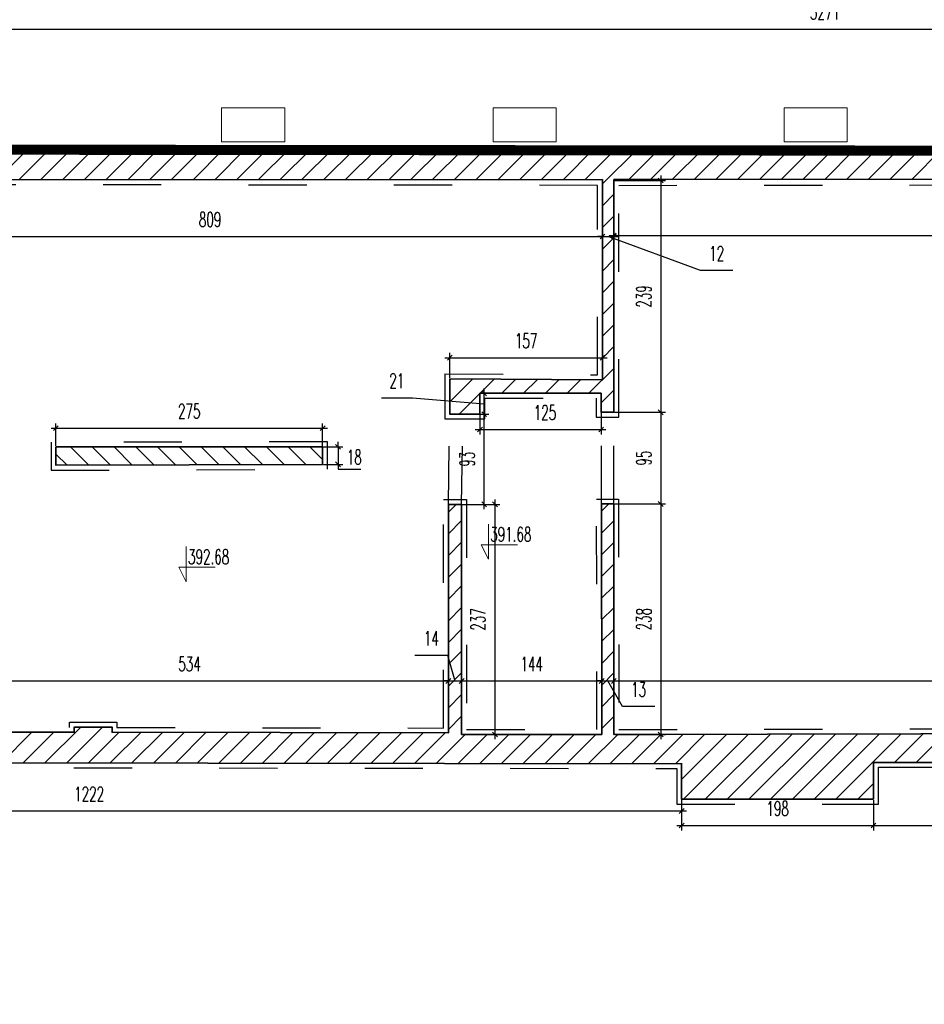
# Model space of a CAD drawing. Header units: millimetres. Extents: x 19887 to 192597, y -14203 to 39042.
# Tile 79 of 256: x 37134 to 38478, y -11315 to -9852. Entities that reach past the tile are written whole.
import ezdxf

# ---------------------------------------------------------------- set-up
doc = ezdxf.new("R2010")
doc.units = ezdxf.units.MM
doc.linetypes.add('ACAD_ISO03W100', pattern=[30, 12, -18])
doc.linetypes.add('DASHED2', pattern=[9.525, 6.35, -3.175])
doc.layers.get('Defpoints').update_dxf_attribs({"color": 4})
for name, color, linetype in [('A_DBA-RAMKI', 6, 'Continuous'), ('Basen_rzut_poziom_1_widok', 252, 'Continuous'), ('Sufit podwieszany', 252, 'Continuous'), ('Wymiarowanie', 3, 'Continuous'), ('Wypełnienie', 252, 'Continuous')]:
    doc.layers.add(name, color=color, linetype=linetype)
for name, color, linetype, lineweight in [('Basen_rzut_poziom_1_obrys', 252, 'Continuous', 35), ('koty wysokościowe', 252, 'Continuous', 0), ('Schody', 252, 'Continuous', 5)]:
    doc.layers.add(name, color=color, linetype=linetype, lineweight=lineweight)
doc.styles.add('ROMANS', font='romans.shx', dxfattribs={"width": 0.6})
doc.styles.get("Standard").update_dxf_attribs({"font": 'arial.ttf'})
doc.dimstyles.new('000001FB70622F18', dxfattribs={"dimtxt": 20, "dimasz": 5, "dimexe": 5, "dimexo": 1, "dimgap": 20, "dimtad": 1, "dimtoh": 1, "dimdec": 0, "dimtxsty": 'Standard', "dimblk": 'OBLIQUE', "dimcen": 0, "dimdle": 5, "dimclrd": 252, "dimclre": 252, "dimclrt": 252, "dimadec": 0, "dimazin": 0, "dimtfac": 1, "dimtdec": 0, "dimtmove": 0, "dimatfit": 3, "dimldrblk": 'OBLIQUE', "dimfxl": 150, "dimfxlon": 1, "dimlwd": 25, "dimlwe": 25, "dimarcsym": 1})
pattern_1 = [(45, (-31599.654, -23084.227), (-11.22532, 11.22532), [])]

# ---------------------------------------------------------------- blocks, each defined once
blk = doc.blocks.new('_Oblique')
at = {"color": 0, "linetype": 'ByBlock', "lineweight": -2}
blk.add_line((-0.5, -0.5), (0.5, 0.5), dxfattribs=at)
blk = doc.blocks.new('*D606')
at = {"layer": 'Defpoints', "color": 0}
for p in [(408.5, -3823.1), (1217.6, -3822.8), (1217.6, -3881.6)]:
    blk.add_point(p, dxfattribs=at)
at = {"layer": 'Wymiarowanie', "color": 252, "linetype": 'Continuous', "lineweight": 25}
for p, q in [((408.5, -3824.1), (408.5, -3886.6)), ((1217.6, -3823.8), (1217.6, -3886.6)), ((403.5, -3881.6), (1222.6, -3881.6))]:
    blk.add_line(p, q, dxfattribs=at)
at = {"layer": 'Wymiarowanie', "color": 252, "linetype": 'ByBlock', "lineweight": 25, "xscale": 5, "yscale": 5, "zscale": 5, "rotation": 180}
blk.add_blockref('_Oblique', (408.5, -3881.6), dxfattribs=at)
at = {"layer": 'Wymiarowanie', "color": 252, "linetype": 'ByBlock', "lineweight": 25, "xscale": 5, "yscale": 5, "zscale": 5}
blk.add_blockref('_Oblique', (1217.6, -3881.6), dxfattribs=at)
at = {"layer": 'Wymiarowanie', "color": 252, "insert": (813, -3864.1), "char_height": 15, "attachment_point": 5, "style": 'ROMANS'}
blk.add_mtext('809', dxfattribs=at)
blk = doc.blocks.new('*D608')
at = {"layer": 'Defpoints', "color": 0}
for p in [(1217.6, -3822.8), (1229.4, -3822.8), (1229.4, -3881.6)]:
    blk.add_point(p, dxfattribs=at)
at = {"layer": 'Wymiarowanie', "color": 252, "linetype": 'Continuous', "lineweight": 25}
for p, q in [((1217.6, -3823.8), (1217.6, -3886.6)), ((1229.4, -3823.8), (1229.4, -3886.6)), ((1212.6, -3881.6), (1234.4, -3881.6)), ((1217.6, -3881.6), (1212.6, -3881.6)), ((1318.8, -3916.6), (1223.5, -3881.6)), ((1229.4, -3881.6), (1234.4, -3881.6)), ((1352.1, -3916.6), (1318.8, -3916.6))]:
    blk.add_line(p, q, dxfattribs=at)
at = {"layer": 'Wymiarowanie', "color": 252, "linetype": 'ByBlock', "lineweight": 25, "xscale": 5, "yscale": 5, "zscale": 5}
blk.add_blockref('_Oblique', (1217.6, -3881.6), dxfattribs=at)
at = {"layer": 'Wymiarowanie', "color": 252, "linetype": 'ByBlock', "lineweight": 25, "xscale": 5, "yscale": 5, "zscale": 5, "rotation": 180}
blk.add_blockref('_Oblique', (1229.4, -3881.6), dxfattribs=at)
at = {"layer": 'Wymiarowanie', "color": 252, "insert": (1335.4, -3899.1), "char_height": 15, "attachment_point": 5, "style": 'ROMANS'}
blk.add_mtext('12', dxfattribs=at)
blk = doc.blocks.new('*D609')
at = {"layer": 'Defpoints', "color": 0}
for p in [(1229.4, -3822.8), (2344.3, -3822.5), (2344.3, -3880.7)]:
    blk.add_point(p, dxfattribs=at)
at = {"layer": 'Wymiarowanie', "color": 252, "linetype": 'Continuous', "lineweight": 25}
for p, q in [((1229.4, -3823.8), (1229.4, -3885.7)), ((2344.3, -3823.5), (2344.3, -3885.7)), ((1224.4, -3880.7), (2349.3, -3880.7))]:
    blk.add_line(p, q, dxfattribs=at)
at = {"layer": 'Wymiarowanie', "color": 252, "linetype": 'ByBlock', "lineweight": 25, "xscale": 5, "yscale": 5, "zscale": 5, "rotation": 180}
blk.add_blockref('_Oblique', (1229.4, -3880.7), dxfattribs=at)
at = {"layer": 'Wymiarowanie', "color": 252, "linetype": 'ByBlock', "lineweight": 25, "xscale": 5, "yscale": 5, "zscale": 5}
blk.add_blockref('_Oblique', (2344.3, -3880.7), dxfattribs=at)
at = {"layer": 'Wymiarowanie', "color": 252, "insert": (1786.8, -3863.2), "char_height": 15, "attachment_point": 5, "style": 'ROMANS'}
blk.add_mtext('1115', dxfattribs=at)
blk = doc.blocks.new('*D688')
at = {"layer": 'Defpoints', "color": 0}
for p in [(524.9, -4340.2), (1058.7, -4340.2), (1058.7, -4340.2)]:
    blk.add_point(p, dxfattribs=at)
at = {"layer": 'Wymiarowanie', "color": 252, "linetype": 'Continuous', "lineweight": 25}
for p, q in [((524.9, -4339.2), (524.9, -4335.2)), ((1058.7, -4339.2), (1058.7, -4335.2)), ((519.9, -4340.2), (1063.7, -4340.2))]:
    blk.add_line(p, q, dxfattribs=at)
at = {"layer": 'Wymiarowanie', "color": 252, "linetype": 'ByBlock', "lineweight": 25, "xscale": 5, "yscale": 5, "zscale": 5, "rotation": 180}
blk.add_blockref('_Oblique', (524.9, -4340.2), dxfattribs=at)
at = {"layer": 'Wymiarowanie', "color": 252, "linetype": 'ByBlock', "lineweight": 25, "xscale": 5, "yscale": 5, "zscale": 5}
blk.add_blockref('_Oblique', (1058.7, -4340.2), dxfattribs=at)
at = {"layer": 'Wymiarowanie', "color": 252, "insert": (791.8, -4322.7), "char_height": 15, "attachment_point": 5, "style": 'ROMANS'}
blk.add_mtext('534', dxfattribs=at)
blk = doc.blocks.new('*D687')
at = {"layer": 'Defpoints', "color": 0}
for p in [(1058.7, -4340.2), (1072.4, -4340.2), (1072.4, -4340.2)]:
    blk.add_point(p, dxfattribs=at)
at = {"layer": 'Wymiarowanie', "color": 252, "linetype": 'Continuous', "lineweight": 25}
for p, q in [((1024.2, -4313.7), (1057.9, -4313.7)), ((1057.9, -4313.7), (1065.5, -4340.2)), ((1058.7, -4339.2), (1058.7, -4335.2)), ((1072.4, -4339.2), (1072.4, -4335.2)), ((1053.7, -4340.2), (1077.4, -4340.2)), ((1058.7, -4340.2), (1053.7, -4340.2)), ((1072.4, -4340.2), (1077.4, -4340.2))]:
    blk.add_line(p, q, dxfattribs=at)
at = {"layer": 'Wymiarowanie', "color": 252, "linetype": 'ByBlock', "lineweight": 25, "xscale": 5, "yscale": 5, "zscale": 5}
blk.add_blockref('_Oblique', (1058.7, -4340.2), dxfattribs=at)
at = {"layer": 'Wymiarowanie', "color": 252, "linetype": 'ByBlock', "lineweight": 25, "xscale": 5, "yscale": 5, "zscale": 5, "rotation": 180}
blk.add_blockref('_Oblique', (1072.4, -4340.2), dxfattribs=at)
at = {"layer": 'Wymiarowanie', "color": 252, "insert": (1041.1, -4296.2), "char_height": 15, "attachment_point": 5, "style": 'ROMANS'}
blk.add_mtext('14', dxfattribs=at)
blk = doc.blocks.new('*D689')
at = {"layer": 'Defpoints', "color": 0}
for p in [(1216.8, -4337.7), (1072.4, -4340.2), (1216.8, -4340.2)]:
    blk.add_point(p, dxfattribs=at)
at = {"layer": 'Wymiarowanie', "color": 252, "linetype": 'Continuous', "lineweight": 25}
for p, q in [((1072.4, -4339.2), (1072.4, -4335.2)), ((1067.4, -4340.2), (1221.8, -4340.2)), ((1216.8, -4338.7), (1216.8, -4345.2))]:
    blk.add_line(p, q, dxfattribs=at)
at = {"layer": 'Wymiarowanie', "color": 252, "linetype": 'ByBlock', "lineweight": 25, "xscale": 5, "yscale": 5, "zscale": 5, "rotation": 180}
blk.add_blockref('_Oblique', (1072.4, -4340.2), dxfattribs=at)
at = {"layer": 'Wymiarowanie', "color": 252, "linetype": 'ByBlock', "lineweight": 25, "xscale": 5, "yscale": 5, "zscale": 5}
blk.add_blockref('_Oblique', (1216.8, -4340.2), dxfattribs=at)
at = {"layer": 'Wymiarowanie', "color": 252, "insert": (1144.6, -4322.7), "char_height": 15, "attachment_point": 5, "style": 'ROMANS'}
blk.add_mtext('144', dxfattribs=at)
blk = doc.blocks.new('*D690')
at = {"layer": 'Defpoints', "color": 0}
for p in [(1216.8, -4337.7), (1229.4, -4338), (1229.4, -4340.2)]:
    blk.add_point(p, dxfattribs=at)
at = {"layer": 'Wymiarowanie', "color": 252, "linetype": 'Continuous', "lineweight": 25}
for p, q in [((1211.8, -4340.2), (1234.4, -4340.2)), ((1216.8, -4340.2), (1211.8, -4340.2)), ((1216.8, -4338.7), (1216.8, -4345.2)), ((1238.3, -4366.6), (1223.1, -4340.2)), ((1229.4, -4339), (1229.4, -4345.2)), ((1229.4, -4340.2), (1234.4, -4340.2)), ((1271.6, -4366.6), (1238.3, -4366.6))]:
    blk.add_line(p, q, dxfattribs=at)
at = {"layer": 'Wymiarowanie', "color": 252, "linetype": 'ByBlock', "lineweight": 25, "xscale": 5, "yscale": 5, "zscale": 5}
blk.add_blockref('_Oblique', (1216.8, -4340.2), dxfattribs=at)
at = {"layer": 'Wymiarowanie', "color": 252, "linetype": 'ByBlock', "lineweight": 25, "xscale": 5, "yscale": 5, "zscale": 5, "rotation": 180}
blk.add_blockref('_Oblique', (1229.4, -4340.2), dxfattribs=at)
at = {"layer": 'Wymiarowanie', "color": 252, "insert": (1254.9, -4349.1), "char_height": 15, "attachment_point": 5, "style": 'ROMANS'}
blk.add_mtext('13', dxfattribs=at)
blk = doc.blocks.new('*D691')
at = {"layer": 'Defpoints', "color": 0}
for p in [(1229.4, -4338), (2337.7, -4340.2), (2337.7, -4393.1)]:
    blk.add_point(p, dxfattribs=at)
at = {"layer": 'Wymiarowanie', "color": 252, "linetype": 'Continuous', "lineweight": 25}
for p, q in [((2337.7, -4392.1), (2337.7, -4335.2)), ((1224.4, -4340.2), (2342.7, -4340.2)), ((1229.4, -4339), (1229.4, -4345.2))]:
    blk.add_line(p, q, dxfattribs=at)
at = {"layer": 'Wymiarowanie', "color": 252, "linetype": 'ByBlock', "lineweight": 25, "xscale": 5, "yscale": 5, "zscale": 5, "rotation": 180}
blk.add_blockref('_Oblique', (1229.4, -4340.2), dxfattribs=at)
at = {"layer": 'Wymiarowanie', "color": 252, "linetype": 'ByBlock', "lineweight": 25, "xscale": 5, "yscale": 5, "zscale": 5}
blk.add_blockref('_Oblique', (2337.7, -4340.2), dxfattribs=at)
at = {"layer": 'Wymiarowanie', "color": 252, "insert": (1783.6, -4322.7), "char_height": 15, "attachment_point": 5, "style": 'ROMANS'}
blk.add_mtext('1108', dxfattribs=at)
blk = doc.blocks.new('*D728')
at = {"layer": 'Defpoints', "color": 0}
for p in [(1229.4, -3823.8), (1229.4, -4063), (1277.7, -4063)]:
    blk.add_point(p, dxfattribs=at)
at = {"layer": 'Wymiarowanie', "color": 252, "linetype": 'Continuous', "lineweight": 25}
for p, q in [((1277.7, -3818.8), (1277.7, -4068)), ((1230.4, -3823.8), (1282.7, -3823.8)), ((1230.4, -4063), (1282.7, -4063))]:
    blk.add_line(p, q, dxfattribs=at)
at = {"layer": 'Wymiarowanie', "color": 252, "linetype": 'ByBlock', "lineweight": 25, "xscale": 5, "yscale": 5, "zscale": 5}
for p, rotation in [((1277.7, -3823.8), 90), ((1277.7, -4063), 270)]:
    blk.add_blockref('_Oblique', p, dxfattribs=dict(at, rotation=rotation))
at = {"layer": 'Wymiarowanie', "color": 252, "insert": (1260.2, -3943.4), "char_height": 15, "attachment_point": 5, "rotation": 90, "style": 'ROMANS'}
blk.add_mtext('239', dxfattribs=at)
blk = doc.blocks.new('*D674')
at = {"layer": 'Defpoints', "color": 0}
for p in [(1229.4, -4063), (1229.2, -4157.6), (1277.7, -4157.6)]:
    blk.add_point(p, dxfattribs=at)
at = {"layer": 'Wymiarowanie', "color": 252, "linetype": 'Continuous', "lineweight": 25}
for p, q in [((1230.4, -4063), (1282.7, -4063)), ((1277.7, -4058), (1277.7, -4162.6)), ((1230.2, -4157.6), (1282.7, -4157.6))]:
    blk.add_line(p, q, dxfattribs=at)
at = {"layer": 'Wymiarowanie', "color": 252, "linetype": 'ByBlock', "lineweight": 25, "xscale": 5, "yscale": 5, "zscale": 5}
for p, rotation in [((1277.7, -4063), 90), ((1277.7, -4157.6), 270)]:
    blk.add_blockref('_Oblique', p, dxfattribs=dict(at, rotation=rotation))
at = {"layer": 'Wymiarowanie', "color": 252, "insert": (1260.2, -4110.3), "char_height": 15, "attachment_point": 5, "rotation": 90, "style": 'ROMANS'}
blk.add_mtext('95', dxfattribs=at)
blk = doc.blocks.new('*D724')
at = {"layer": 'Defpoints', "color": 0}
for p in [(1229.2, -4157.6), (1229.5, -4395.4), (1277.7, -4395.4)]:
    blk.add_point(p, dxfattribs=at)
at = {"layer": 'Wymiarowanie', "color": 252, "linetype": 'Continuous', "lineweight": 25}
for p, q in [((1277.7, -4152.6), (1277.7, -4400.4)), ((1230.2, -4157.6), (1282.7, -4157.6)), ((1230.5, -4395.4), (1282.7, -4395.4))]:
    blk.add_line(p, q, dxfattribs=at)
at = {"layer": 'Wymiarowanie', "color": 252, "linetype": 'ByBlock', "lineweight": 25, "xscale": 5, "yscale": 5, "zscale": 5}
for p, rotation in [((1277.7, -4157.6), 90), ((1277.7, -4395.4), 270)]:
    blk.add_blockref('_Oblique', p, dxfattribs=dict(at, rotation=rotation))
at = {"layer": 'Wymiarowanie', "color": 252, "insert": (1260.2, -4276.5), "char_height": 15, "attachment_point": 5, "rotation": 90, "style": 'ROMANS'}
blk.add_mtext('238', dxfattribs=at)
blk = doc.blocks.new('*D729')
at = {"layer": 'Defpoints', "color": 0}
for p in [(1072.4, -4158), (1106.8, -4158), (1072.4, -4395.4)]:
    blk.add_point(p, dxfattribs=at)
at = {"layer": 'Wymiarowanie', "color": 252, "linetype": 'Continuous', "lineweight": 25}
for p, q in [((1106.8, -4400.4), (1106.8, -4153)), ((1073.4, -4158), (1111.8, -4158)), ((1073.4, -4395.4), (1111.8, -4395.4))]:
    blk.add_line(p, q, dxfattribs=at)
at = {"layer": 'Wymiarowanie', "color": 252, "linetype": 'ByBlock', "lineweight": 25, "xscale": 5, "yscale": 5, "zscale": 5}
for p, rotation in [((1106.8, -4158), 90), ((1106.8, -4395.4), 270)]:
    blk.add_blockref('_Oblique', p, dxfattribs=dict(at, rotation=rotation))
at = {"layer": 'Wymiarowanie', "color": 252, "insert": (1089.3, -4276.7), "char_height": 15, "attachment_point": 5, "rotation": 90, "style": 'ROMANS'}
blk.add_mtext('237', dxfattribs=at)
blk = doc.blocks.new('*D731')
at = {"layer": 'Defpoints', "color": 0}
for p in [(1091.3, -4064.9), (1095.6, -4064.9), (1072.4, -4158)]:
    blk.add_point(p, dxfattribs=at)
at = {"layer": 'Wymiarowanie', "color": 252, "linetype": 'Continuous', "lineweight": 25}
for p, q in [((1095.6, -4163), (1095.6, -4059.9)), ((1092.3, -4064.9), (1100.6, -4064.9)), ((1073.4, -4158), (1100.6, -4158))]:
    blk.add_line(p, q, dxfattribs=at)
at = {"layer": 'Wymiarowanie', "color": 252, "linetype": 'ByBlock', "lineweight": 25, "xscale": 5, "yscale": 5, "zscale": 5}
for p, rotation in [((1095.6, -4064.9), 90.00000000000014), ((1095.6, -4158), 270.0000000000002)]:
    blk.add_blockref('_Oblique', p, dxfattribs=dict(at, rotation=rotation))
at = {"layer": 'Wymiarowanie', "color": 252, "insert": (1078.1, -4111.4), "char_height": 15, "attachment_point": 5, "rotation": 90, "style": 'ROMANS'}
blk.add_mtext('93', dxfattribs=at)
blk = doc.blocks.new('*D732')
at = {"layer": 'Defpoints', "color": 0}
for p in [(1091.3, -4043.4), (1095.6, -4043.4), (1091.3, -4064.9)]:
    blk.add_point(p, dxfattribs=at)
at = {"layer": 'Wymiarowanie', "color": 252, "linetype": 'Continuous', "lineweight": 25}
for p, q in [((1092.3, -4043.4), (1100.6, -4043.4)), ((1095.6, -4069.9), (1095.6, -4038.4)), ((989.6, -4048), (1021.6, -4048)), ((1021.6, -4048), (1095.6, -4054.2)), ((1092.3, -4064.9), (1100.6, -4064.9))]:
    blk.add_line(p, q, dxfattribs=at)
at = {"layer": 'Wymiarowanie', "color": 252, "linetype": 'ByBlock', "lineweight": 25, "xscale": 5, "yscale": 5, "zscale": 5}
for p, rotation in [((1095.6, -4043.4), 90), ((1095.6, -4064.9), 270)]:
    blk.add_blockref('_Oblique', p, dxfattribs=dict(at, rotation=rotation))
at = {"layer": 'Wymiarowanie', "color": 252, "insert": (1005.6, -4030.5), "char_height": 15, "attachment_point": 5, "style": 'ROMANS'}
blk.add_mtext('21', dxfattribs=at)
blk = doc.blocks.new('*D733')
at = {"layer": 'Defpoints', "color": 0}
for p in [(1091.3, -4043.4), (1216.2, -4043.4), (1216.2, -4080.8)]:
    blk.add_point(p, dxfattribs=at)
at = {"layer": 'Wymiarowanie', "color": 252, "linetype": 'Continuous', "lineweight": 25}
for p, q in [((1091.3, -4044.4), (1091.3, -4085.8)), ((1216.2, -4044.4), (1216.2, -4085.8)), ((1086.3, -4080.8), (1221.2, -4080.8))]:
    blk.add_line(p, q, dxfattribs=at)
at = {"layer": 'Wymiarowanie', "color": 252, "linetype": 'ByBlock', "lineweight": 25, "xscale": 5, "yscale": 5, "zscale": 5, "rotation": 180}
blk.add_blockref('_Oblique', (1091.3, -4080.8), dxfattribs=at)
at = {"layer": 'Wymiarowanie', "color": 252, "linetype": 'ByBlock', "lineweight": 25, "xscale": 5, "yscale": 5, "zscale": 5}
blk.add_blockref('_Oblique', (1216.2, -4080.8), dxfattribs=at)
at = {"layer": 'Wymiarowanie', "color": 252, "insert": (1158.3, -4063.3), "char_height": 15, "attachment_point": 5, "style": 'ROMANS'}
blk.add_mtext('125', dxfattribs=at)
blk = doc.blocks.new('*D730')
at = {"layer": 'Defpoints', "color": 0}
for p in [(1217.6, -4006.7), (1060.2, -4028.4), (1217.6, -4028.4)]:
    blk.add_point(p, dxfattribs=at)
at = {"layer": 'Wymiarowanie', "color": 252, "linetype": 'Continuous', "lineweight": 25}
for p, q in [((1060.2, -4027.4), (1060.2, -4001.7)), ((1217.6, -4027.4), (1217.6, -4001.7)), ((1055.2, -4006.7), (1222.6, -4006.7))]:
    blk.add_line(p, q, dxfattribs=at)
at = {"layer": 'Wymiarowanie', "color": 252, "linetype": 'ByBlock', "lineweight": 25, "xscale": 5, "yscale": 5, "zscale": 5}
for p, rotation in [((1060.2, -4006.7), 180.0002921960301), ((1217.6, -4006.7), 0.0002921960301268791)]:
    blk.add_blockref('_Oblique', p, dxfattribs=dict(at, rotation=rotation))
at = {"layer": 'Wymiarowanie', "color": 252, "insert": (1138.9, -3989.2), "char_height": 15, "attachment_point": 5, "rotation": 0.0003, "style": 'ROMANS'}
blk.add_mtext('157', dxfattribs=at)
blk = doc.blocks.new('*D735')
at = {"layer": 'Defpoints', "color": 0}
for p in [(929, -4079.4), (654, -4098.7), (929, -4098.6)]:
    blk.add_point(p, dxfattribs=at)
at = {"layer": 'Wymiarowanie', "color": 252, "linetype": 'Continuous', "lineweight": 25}
for p, q in [((649, -4079.4), (934, -4079.4)), ((654, -4097.7), (654, -4074.4)), ((929, -4097.6), (929, -4074.4))]:
    blk.add_line(p, q, dxfattribs=at)
at = {"layer": 'Wymiarowanie', "color": 252, "linetype": 'ByBlock', "lineweight": 25, "xscale": 5, "yscale": 5, "zscale": 5}
for p, rotation in [((654, -4079.4), 180.0164104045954), ((929, -4079.4), 0.01641040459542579)]:
    blk.add_blockref('_Oblique', p, dxfattribs=dict(at, rotation=rotation))
at = {"layer": 'Wymiarowanie', "color": 252, "insert": (791.5, -4061.9), "char_height": 15, "attachment_point": 5, "rotation": 0.0164, "style": 'ROMANS'}
blk.add_mtext('275', dxfattribs=at)
blk = doc.blocks.new('*D736')
at = {"layer": 'Defpoints', "color": 0}
for p in [(929, -4098.6), (929.1, -4116.8), (945, -4116.7)]:
    blk.add_point(p, dxfattribs=at)
at = {"layer": 'Wymiarowanie', "color": 252, "linetype": 'Continuous', "lineweight": 25}
for p, q in [((945, -4098.6), (945, -4093.6)), ((930, -4098.6), (950, -4098.5)), ((945, -4098.6), (945, -4116.7)), ((930.1, -4116.8), (950, -4116.7)), ((945, -4116.7), (945.1, -4121.7)), ((945.1, -4121.7), (968.4, -4121.7))]:
    blk.add_line(p, q, dxfattribs=at)
at = {"layer": 'Wymiarowanie', "color": 252, "linetype": 'ByBlock', "lineweight": 25, "xscale": 5, "yscale": 5, "zscale": 5}
for p, rotation in [((945, -4098.6), 270.2052291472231), ((945, -4116.7), 90.20522914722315)]:
    blk.add_blockref('_Oblique', p, dxfattribs=dict(at, rotation=rotation))
at = {"layer": 'Wymiarowanie', "color": 252, "insert": (961.7, -4109.2), "char_height": 15, "attachment_point": 5, "style": 'ROMANS'}
blk.add_mtext('18', dxfattribs=at)
blk = doc.blocks.new('*D783')
at = {"layer": 'Defpoints', "color": 0}
for p in [(77.4, -4424), (1299.2, -4424), (1299.2, -4474.4)]:
    blk.add_point(p, dxfattribs=at)
at = {"layer": 'Wymiarowanie', "color": 252, "linetype": 'Continuous', "lineweight": 25}
for p, q in [((77.4, -4425), (77.4, -4479.4)), ((1299.2, -4425), (1299.2, -4479.4)), ((72.4, -4474.4), (1304.2, -4474.4))]:
    blk.add_line(p, q, dxfattribs=at)
at = {"layer": 'Wymiarowanie', "color": 252, "linetype": 'ByBlock', "lineweight": 25, "xscale": 5, "yscale": 5, "zscale": 5, "rotation": 180}
blk.add_blockref('_Oblique', (77.4, -4474.4), dxfattribs=at)
at = {"layer": 'Wymiarowanie', "color": 252, "linetype": 'ByBlock', "lineweight": 25, "xscale": 5, "yscale": 5, "zscale": 5}
blk.add_blockref('_Oblique', (1299.2, -4474.4), dxfattribs=at)
at = {"layer": 'Wymiarowanie', "color": 252, "insert": (688.3, -4456.9), "char_height": 15, "attachment_point": 5, "style": 'ROMANS'}
blk.add_mtext('1222', dxfattribs=at)
blk = doc.blocks.new('*D784')
at = {"layer": 'Defpoints', "color": 0}
for p in [(1299.2, -4424), (1497.1, -4462.2), (1497.1, -4489.4)]:
    blk.add_point(p, dxfattribs=at)
at = {"layer": 'Wymiarowanie', "color": 252, "linetype": 'Continuous', "lineweight": 25}
for p, q in [((1299.2, -4425), (1299.2, -4494.4)), ((1497.1, -4463.2), (1497.1, -4494.4)), ((1294.2, -4489.4), (1502.1, -4489.4))]:
    blk.add_line(p, q, dxfattribs=at)
at = {"layer": 'Wymiarowanie', "color": 252, "linetype": 'ByBlock', "lineweight": 25, "xscale": 5, "yscale": 5, "zscale": 5, "rotation": 180}
blk.add_blockref('_Oblique', (1299.2, -4489.4), dxfattribs=at)
at = {"layer": 'Wymiarowanie', "color": 252, "linetype": 'ByBlock', "lineweight": 25, "xscale": 5, "yscale": 5, "zscale": 5}
blk.add_blockref('_Oblique', (1497.1, -4489.4), dxfattribs=at)
at = {"layer": 'Wymiarowanie', "color": 252, "insert": (1398.2, -4471.9), "char_height": 15, "attachment_point": 5, "style": 'ROMANS'}
blk.add_mtext('198', dxfattribs=at)
blk = doc.blocks.new('*D785')
at = {"layer": 'Defpoints', "color": 0}
for p in [(1809.5, -4424.2), (1497.1, -4462.2), (1809.5, -4489.4)]:
    blk.add_point(p, dxfattribs=at)
at = {"layer": 'Wymiarowanie', "color": 252, "linetype": 'Continuous', "lineweight": 25}
for p, q in [((1809.5, -4425.2), (1809.5, -4494.4)), ((1497.1, -4463.2), (1497.1, -4494.4)), ((1492.1, -4489.4), (1814.5, -4489.4))]:
    blk.add_line(p, q, dxfattribs=at)
at = {"layer": 'Wymiarowanie', "color": 252, "linetype": 'ByBlock', "lineweight": 25, "xscale": 5, "yscale": 5, "zscale": 5, "rotation": 180}
blk.add_blockref('_Oblique', (1497.1, -4489.4), dxfattribs=at)
at = {"layer": 'Wymiarowanie', "color": 252, "linetype": 'ByBlock', "lineweight": 25, "xscale": 5, "yscale": 5, "zscale": 5}
blk.add_blockref('_Oblique', (1809.5, -4489.4), dxfattribs=at)
at = {"layer": 'Wymiarowanie', "color": 252, "insert": (1653.3, -4471.9), "char_height": 15, "attachment_point": 5, "style": 'ROMANS'}
blk.add_mtext('312', dxfattribs=at)
blk = doc.blocks.new('*D1017')
at = {"layer": 'Defpoints', "color": 0}
for p in [(3082.3, -3667.7), (-188.6, -3790.9), (3082.3, -3793.4)]:
    blk.add_point(p, dxfattribs=at)
at = {"layer": 'Wymiarowanie', "color": 252, "linetype": 'Continuous', "lineweight": 25}
for p, q in [((-193.6, -3667.7), (3087.3, -3667.7)), ((-188.6, -3789.9), (-188.6, -3662.7)), ((3082.3, -3792.4), (3082.3, -3662.7))]:
    blk.add_line(p, q, dxfattribs=at)
at = {"layer": 'Wymiarowanie', "color": 252, "linetype": 'ByBlock', "lineweight": 25, "xscale": 5, "yscale": 5, "zscale": 5, "rotation": 180}
blk.add_blockref('_Oblique', (-188.6, -3667.7), dxfattribs=at)
at = {"layer": 'Wymiarowanie', "color": 252, "linetype": 'ByBlock', "lineweight": 25, "xscale": 5, "yscale": 5, "zscale": 5}
blk.add_blockref('_Oblique', (3082.3, -3667.7), dxfattribs=at)
at = {"layer": 'Wymiarowanie', "color": 252, "insert": (1446.9, -3650.2), "char_height": 15, "attachment_point": 5, "style": 'ROMANS'}
blk.add_mtext('3271', dxfattribs=at)
blk = doc.blocks.new('G$CF5E15B28')
at = {"layer": 'Wypełnienie'}
h = blk.add_hatch(dxfattribs=at)
h.set_pattern_fill('ANSI31', color=253, scale=5, angle=90)
h.set_pattern_definition(pattern_1)
h.paths.add_polyline_path([(2527.8, -3792.9), (385.5, -3790.8), (385.5, -3821.9), (390.8, -3821.6), (392, -3911.6), (408, -3911.6), (408.5, -3823.1), (1217.6, -3822.8), (1217.6, -4029.4), (1060.2, -4028.4), (1060.2, -4064.9), (1091.3, -4064.9), (1091.3, -4043.4), (1216.2, -4043.4), (1216.2, -4063), (1229.4, -4063), (1229.4, -3822.8), (2344.3, -3822.5), (2342.3, -4063.7), (2467.7, -4063.7), (2464.4, -4396.6), (2455.3, -4396.6), (2455.9, -4416.9), (2453.7, -4416.9), (2453.7, -4424.3), (2581.4, -4423.9), (2581.4, -4414.9), (2578.5, -4414.9), (2579, -4396.2), (2506, -4396.2), (2505.7, -4368.4), (2476.6, -4368.7), (2481.5, -4046.9), (2354.3, -4047.2), (2356.9, -3822.5), (2527.8, -3822.3)])
h = blk.add_hatch(dxfattribs=at)
h.set_pattern_fill('ANSI31', color=253, scale=5, angle=90)
h.set_pattern_definition(pattern_1)
h.paths.add_polyline_path([(1497.1, -4424.2), (1809.5, -4424.2), (1811.2, -4463.7), (1939.1, -4462.8), (1939.1, -4424), (2222.2, -4424), (2222.2, -4436.4), (2251.3, -4436.4), (2251.3, -4423.5), (2358.6, -4423.5), (2358.6, -4417.1), (2355.4, -4417.1), (2357.9, -4157.6), (2341.2, -4157.6), (2337.7, -4393.1), (1229.5, -4395.4), (1229.2, -4157.6), (1216.6, -4157.6), (1216.9, -4395.4), (1072.4, -4395.4), (1072.4, -4158), (1058.7, -4158), (1058.7, -4393.8), (711.9, -4393.2), (711.9, -4387.9), (672.9, -4387.9), (672.9, -4393.2), (524.9, -4393.2), (524.9, -4050.7), (495.5, -4050.7), (495.5, -4069.3), (509.5, -4069.3), (509.5, -4166.6), (389.4, -4166.6), (389.4, -4180.9), (510.4, -4179.5), (511.6, -4393.2), (113.5, -4393.6), (113.3, -4271.1), (81.7, -4271.2), (82, -4377.5), (63, -4377.5), (63, -4414.7), (77.4, -4414.7), (77.4, -4424), (1299.2, -4425.6), (1299.2, -4462.2), (1497.1, -4462.2)])
h = blk.add_hatch(dxfattribs=at)
h.set_pattern_fill('ANSI31', color=253, scale=5, angle=90)
h.set_pattern_definition([(135, (11069.844, 39345.104), (-11.22532, -11.22532), [])])
h.paths.add_polyline_path([(654, -4098.7), (654, -4117.7), (929, -4116.8), (929, -4098.6)])
at = {"layer": 'Basen_rzut_poziom_1_obrys', "color": 253, "elevation": 0}
for points in [[(385.5, -3821.9), (385.5, -3790.8), (2527.8, -3792.9)], [(1060.2, -4028.4), (1217.6, -4029.4), (1217.6, -3822.8), (408.5, -3823.1), (408, -3911.6), (392, -3911.6), (390.8, -3821.6), (385.5, -3821.9)], [(1060.2, -4028.4), (1060.2, -4064.9), (1091.3, -4064.9), (1091.3, -4043.4), (1216.2, -4043.4), (1216.2, -4063), (1229.4, -4063), (1229.4, -3822.8), (2344.3, -3822.5)], [(389.4, -4180.9), (389.4, -4166.6), (509.5, -4166.6), (509.5, -4069.3), (495.5, -4069.3), (495.5, -4050.7), (524.9, -4050.7), (524.9, -4393.2), (672.9, -4393.2), (672.9, -4387.9), (711.9, -4387.9), (711.9, -4393.2), (1058.7, -4393.8), (1058.7, -4158), (1072.4, -4158), (1072.4, -4395.4), (1216.9, -4395.4), (1216.6, -4157.6), (1229.2, -4157.6), (1229.5, -4395.4)], [(654, -4098.7), (654, -4117.7), (929, -4116.8), (929, -4098.6), (654, -4098.7)], [(654, -4098.7), (654, -4117.7), (929, -4116.8), (929, -4098.6), (654, -4098.7)], [(1229.5, -4390.4), (1229.5, -4390.4)], [(1229.5, -4395.4), (2337.7, -4393.1)], [(1234.5, -4395.4), (1234.5, -4395.4)], [(77.4, -4424), (1299.2, -4425.6), (1299.2, -4462.2), (1497.1, -4462.2)], [(1497.1, -4462.2), (1497.1, -4424.2), (1809.5, -4424.2), (1811.2, -4463.7)]]:
    blk.add_lwpolyline(points, dxfattribs=at)
at = {"layer": 'Basen_rzut_poziom_1_widok', "color": 253, "linetype": 'ACAD_ISO03W100', "ltscale": 5, "elevation": 0}
for points in [[(1216.6, -4157.6), (1216.6, -4063)], [(1229.2, -4157.6), (1229.2, -4063)], [(1058.7, -4158), (1060.2, -4064.9)], [(1072.4, -4158), (1073.9, -4064.9)]]:
    blk.add_lwpolyline(points, dxfattribs=at)
at = {"layer": 'koty wysokościowe', "color": 253, "elevation": 0}
for points in [[(1100, -4178.5), (1100, -4214.7)], [(788.4, -4201.6), (788.4, -4237.9)], [(1092.5, -4199.7), (1100, -4199.7)], [(1100, -4214.7), (1092.5, -4199.7)], [(1100, -4199.7), (1130, -4199.7)], [(780.9, -4222.9), (788.4, -4222.9)], [(788.4, -4237.9), (780.9, -4222.9)], [(788.4, -4222.9), (818.4, -4222.9)]]:
    blk.add_lwpolyline(points, dxfattribs=at)
at = {"layer": 'Schody', "color": 253, "elevation": 0}
for points in [[(889.9, -3783.8), (824.9, -3783.8), (824.9, -3748.8), (889.9, -3748.8)], [(1169.9, -3783.8), (1104.9, -3783.8), (1104.9, -3748.8), (1169.9, -3748.8)], [(1469.9, -3783.8), (1404.9, -3783.8), (1404.9, -3748.8), (1469.9, -3748.8)]]:
    blk.add_lwpolyline(points, close=True, dxfattribs=at)
at = {"layer": 'Sufit podwieszany', "color": 253, "linetype": 'ACAD_ISO03W100', "ltscale": 5, "elevation": 0}
for points in [[(1055.2, -4023.4), (1212.6, -4024.4), (1212.6, -3828.8), (413.5, -3828.1), (412.9, -3916.6), (387, -3916.6), (385.9, -3826.8), (385.7, -3826.9)], [(1055.2, -4023.4), (1055.2, -4069.9), (1096.3, -4069.9), (1096.3, -4048.4), (1211.2, -4048.4), (1211.2, -4068), (1234.4, -4068), (1234.4, -3828.8), (2339.2, -3827.5)], [(384.4, -4185.9), (384.4, -4161.6), (504.5, -4161.6), (504.5, -4074.3), (490.5, -4074.3), (490.5, -4045.7), (529.9, -4045.7), (529.9, -4388.2), (667.9, -4388.2), (667.9, -4382.9), (716.9, -4382.9), (716.9, -4388.2), (1053.7, -4388.8), (1053.7, -4153), (1077.4, -4153), (1077.4, -4390.4), (1211.9, -4390.4), (1211.6, -4152.6), (1234.2, -4152.6), (1234.5, -4390.4)], [(1234.5, -4390.4), (2332.8, -4388.1)], [(72.5, -4429), (1294.2, -4430.6), (1294.2, -4467.2), (1502.1, -4467.2)], [(1502.1, -4467.2), (1502.1, -4429.2), (1804.7, -4429.2), (1806.4, -4468.8)]]:
    blk.add_lwpolyline(points, dxfattribs=at)
blk.add_lwpolyline([(649, -4093.7), (649, -4122.8), (934, -4121.7), (934, -4093.6)], close=True, dxfattribs=at)
at = {"layer": 'koty wysokościowe', "color": 253, "char_height": 15, "width": 21553.284, "attachment_point": 1, "style": 'ROMANS'}
for s, insert in [('391.68', (1101.9, -4181.4, 0)), ('392.68', (790.3, -4204.6, 0))]:
    blk.add_mtext(s, dxfattribs=dict(at, insert=insert))
at = {"layer": 'Wymiarowanie', "color": 253}
for base, p1, p2, angle, override, picture, middle in [((3082.3, -3667.7, 0), (-188.6, -3790.9, 0), (3082.3, -3793.4, 0), 0, {"dimtxt": 15, "dimgap": 10, "dimtxsty": 'ROMANS'}, '*D1017', (1446.9, -3650.2, 0)), ((1217.6, -3881.6, 0), (408.5, -3823.1, 0), (1217.6, -3822.8, 0), 0, {"dimtxt": 15, "dimgap": 10, "dimtxsty": 'ROMANS', "dimtmove": 1}, '*D606', (813, -3864.1, 0)), ((2344.3, -3880.7, 0), (1229.4, -3822.8, 0), (2344.3, -3822.5, 0), 0, {"dimtxt": 15, "dimgap": 10, "dimtxsty": 'ROMANS', "dimtmove": 1}, '*D609', (1786.8, -3863.2, 0)), ((1095.6, -4064.9, 0), (1072.4, -4158, 0), (1091.3, -4064.9, 0), 270, {"dimtxt": 15, "dimgap": 10, "dimtxsty": 'ROMANS', "dimtmove": 1}, '*D731', (1078.1, -4111.4, 0)), ((1277.7, -4157.6, 0), (1229.4, -4063, 0), (1229.2, -4157.6, 0), 90, {"dimtxt": 15, "dimgap": 10, "dimtxsty": 'ROMANS', "dimtmove": 1}, '*D674', (1260.2, -4110.3, 0)), ((1277.7, -4395.4, 0), (1229.2, -4157.6, 0), (1229.5, -4395.4, 0), 90, {"dimtxt": 15, "dimgap": 10, "dimtxsty": 'ROMANS', "dimtmove": 1}, '*D724', (1260.2, -4276.5, 0)), ((1058.7, -4340.2, 0), (524.9, -4340.2, 0), (1058.7, -4340.2, 0), 0, {"dimtxt": 15, "dimgap": 10, "dimtxsty": 'ROMANS', "dimtmove": 1}, '*D688', (791.8, -4322.7, 0)), ((1216.8, -4340.2, 0), (1072.4, -4340.2, 0), (1216.8, -4337.7, 0), 0, {"dimtxt": 15, "dimgap": 10, "dimtxsty": 'ROMANS', "dimtmove": 1}, '*D689', (1144.6, -4322.7, 0)), ((2337.7, -4340.2, 0), (1229.4, -4338, 0), (2337.7, -4393.1, 0), 0, {"dimtxt": 15, "dimgap": 10, "dimtxsty": 'ROMANS', "dimtmove": 1}, '*D691', (1783.6, -4322.7, 0)), ((1299.2, -4474.4, 0), (77.4, -4424, 0), (1299.2, -4424, 0), 0, {"dimtxt": 15, "dimgap": 10, "dimtxsty": 'ROMANS'}, '*D783', (688.3, -4456.9, 0)), ((1497.1, -4489.4, 0), (1299.2, -4424, 0), (1497.1, -4462.2, 0), 0, {"dimtxt": 15, "dimgap": 10, "dimtxsty": 'ROMANS', "dimtmove": 1}, '*D784', (1398.2, -4471.9, 0)), ((1809.5, -4489.4, 0), (1497.1, -4462.2, 0), (1809.5, -4424.2, 0), 0, {"dimtxt": 15, "dimgap": 10, "dimtxsty": 'ROMANS', "dimtmove": 1}, '*D785', (1653.3, -4471.9, 0))]:
    dim = blk.add_linear_dim(base=base, p1=p1, p2=p2, angle=angle, dimstyle='000001FB70622F18', override=override, dxfattribs=at)
    dim.commit()
    dim.dimension.update_dxf_attribs({"geometry": picture, "text_midpoint": middle})
for p1, p2, distance, picture, middle in [((1229.4, -3823.8, 0), (1229.4, -4063, 0), 48.3, '*D728', (1260.2, -3943.4, 0)), ((1060.2, -4028.4, 0), (1217.6, -4028.4, 0), 21.8, '*D730', (1138.9, -3989.2, 0)), ((654, -4098.7, 0), (929, -4098.6, 0), 19.3, '*D735', (791.5, -4061.9, 0)), ((929, -4098.6, 0), (929.1, -4116.8, 0), 15.9, '*D736', (961.7, -4109.2, 0)), ((1072.4, -4395.4, 0), (1072.4, -4158, 0), -34.4, '*D729', (1089.3, -4276.7, 0))]:
    dim = blk.add_aligned_dim(p1=p1, p2=p2, distance=distance, dimstyle='000001FB70622F18', override={"dimtxt": 15, "dimgap": 10, "dimtxsty": 'ROMANS'}, dxfattribs=at)
    dim.commit()
    dim.dimension.update_dxf_attribs({"geometry": picture, "text_midpoint": middle})
for base, p1, p2, angle, override, picture, middle, dimtype in [((1229.4, -3881.6, 0), (1217.6, -3822.8, 0), (1229.4, -3822.8, 0), 0, {"dimtxt": 15, "dimgap": 10, "dimtxsty": 'ROMANS', "dimtmove": 1}, '*D608', (1328.8, -3916.6, 0), 160), ((1095.6489, -4043.4293, 0), (1091.2551, -4064.9064, 0), (1091.2551, -4043.4293, 0), 270, {"dimtxt": 15, "dimgap": 10, "dimtxsty": 'ROMANS', "dimtmove": 1}, '*D732', (1011.5649, -4047.9751, 0), 160), ((1216.2, -4080.8, 0), (1091.3, -4043.4, 0), (1216.2, -4043.4, 0), 0, {"dimtxt": 15, "dimgap": 10, "dimtxsty": 'ROMANS'}, '*D733', (1158.3, -4080.8, 0), 161), ((1072.4, -4340.2, 0), (1058.7, -4340.2, 0), (1072.4, -4340.2, 0), 0, {"dimtxt": 15, "dimgap": 10, "dimtxsty": 'ROMANS', "dimtmove": 1}, '*D687', (1047.9, -4313.7, 0), 160), ((1229.4, -4340.2, 0), (1216.8, -4337.7, 0), (1229.4, -4338, 0), 0, {"dimtxt": 15, "dimgap": 10, "dimtxsty": 'ROMANS', "dimtmove": 1}, '*D690', (1248.3, -4366.6, 0), 160)]:
    dim = blk.add_linear_dim(base=base, p1=p1, p2=p2, angle=angle, dimstyle='000001FB70622F18', override=override, dxfattribs=at)
    dim.commit()
    dim.dimension.update_dxf_attribs({"geometry": picture, "text_midpoint": middle, "dimtype": dimtype})

msp = doc.modelspace()

# ---------------------------------------------------------------- linework, layer by layer
at = {"layer": 'A_DBA-RAMKI', "color": 210, "linetype": 'DASHED2', "ltscale": 10, "const_width": 15, "elevation": 0}
msp.add_lwpolyline([(39639.1, -10047.8), (35973.6, -10044.2)], dxfattribs=at)

# ---------------------------------------------------------------- block references
at = {"xscale": 1.44, "yscale": 1.44, "zscale": 1.44}
msp.add_blockref('G$CF5E15B28', (36246.3, -4584.8, 0), dxfattribs=at)

doc.saveas('drawing.dxf')
